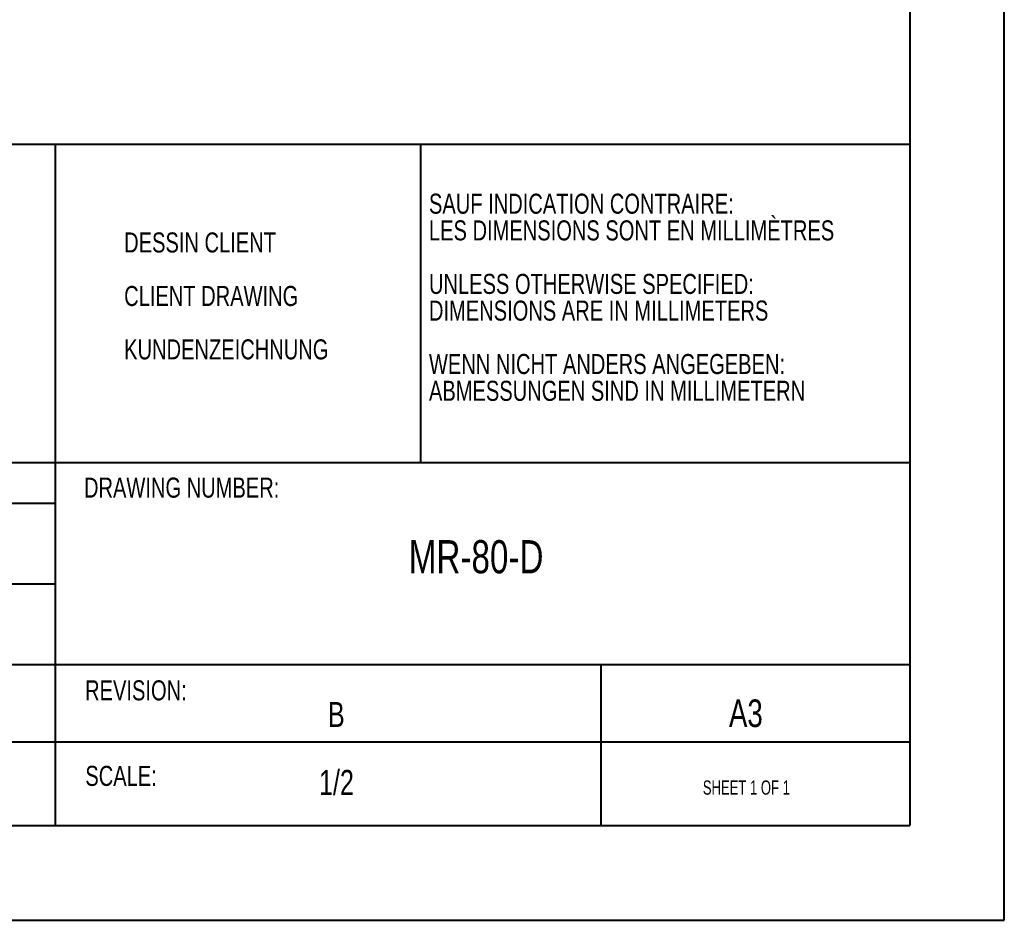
# Model space of a CAD drawing. Header units: millimetres. Extents: x 0 to 420, y 0 to 297.
# Tile 56 of 81: x 316 to 420, y 0 to 95. Entities that reach past the tile are written whole.
import ezdxf

# ---------------------------------------------------------------- set-up
doc = ezdxf.new("R2010")
doc.units = ezdxf.units.MM
doc.styles.add('SLDTEXTSTYLE0', font='TXT', dxfattribs={"width": 0.75})
doc.styles.add('SLDTEXTSTYLE1', font='TXT', dxfattribs={"width": 0.6875})
doc.styles.add('SLDTEXTSTYLE2', font='TXT', dxfattribs={"width": 0.642857})

# ---------------------------------------------------------------- blocks, each defined once
blk = doc.blocks.new('SW_NOTE_0')
at = {"color": 0, "linetype": 'Continuous', "lineweight": 0, "char_height": 2.1167, "attachment_point": 1, "style": 'SLDTEXTSTYLE0'}
for s, insert in [('SAUF INDICATION CONTRAIRE:', (0, 2.73)), ('LES DIMENSIONS SONT EN MILLIMÈTRES', (0, -0.09)), ('UNLESS OTHERWISE SPECIFIED:', (0, -5.74)), ('DIMENSIONS ARE IN MILLIMETERS', (0, -8.56)), ('WENN NICHT ANDERS ANGEGEBEN:', (0, -14.2)), ('ABMESSUNGEN SIND IN MILLIMETERN', (0, -17.03))]:
    blk.add_mtext(s, dxfattribs=dict(at, insert=insert))
blk = doc.blocks.new('SW_NOTE_1')
at = {"color": 0, "linetype": 'Continuous', "lineweight": 0, "char_height": 2.1167, "attachment_point": 1, "style": 'SLDTEXTSTYLE0'}
for s, insert in [('DESSIN CLIENT', (0, 2.73)), ('CLIENT DRAWING', (0, -2.92)), ('KUNDENZEICHNUNG', (0, -8.56))]:
    blk.add_mtext(s, dxfattribs=dict(at, insert=insert))

msp = doc.modelspace()

# ---------------------------------------------------------------- linework, layer by layer
at = {"color": 7, "linetype": 'Continuous', "lineweight": 40}
for p, q in [((420.07884357, 0.21478016), (420.07884357, 297.21478016)), ((410.07884357, 287.21478016), (410.07884357, 10.21478016)), ((410.07884357, 82.12533972), (285.17810608, 82.12533972)), ((319.79422748, 82.12533972), (319.79422748, 10.21478016)), ((358.38771847, 82.12533972), (358.38771847, 48.51380397)), ((410.07884357, 48.51380397), (231.21888987, 48.51380397)), ((319.79422748, 44.21339539), (231.21888987, 44.21478016)), ((319.79422748, 35.71478016), (231.21888987, 35.71478016)), ((277.47884357, 27.21478016), (410.07884357, 27.21478016)), ((377.47752221, 10.21478016), (377.47752221, 27.21478016)), ((410.07884357, 19.03869425), (231.21888987, 19.03869425)), ((9.54138493, 10.21478016), (410.07884357, 10.21478016)), ((0.07884357, 0.21478016), (420.07884357, 0.21478016))]:
    msp.add_line(p, q, dxfattribs=at)

# ---------------------------------------------------------------- block references
at = {"color": 7, "linetype": 'Continuous', "lineweight": 0}
for name, p in [('SW_NOTE_0', (359.28660369, 74.21925123)), ('SW_NOTE_1', (327.07783867, 70.12455379))]:
    msp.add_blockref(name, p, dxfattribs=at)

# ---------------------------------------------------------------- texts
for s, insert, char_height, attachment_point, style in [('DRAWING NUMBER:', (322.8350305, 46.96581736), 2.1166666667, 1, 'SLDTEXTSTYLE0'), ('06   02   2017', (302.47668387, 41.35235219), 2.1166666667, 1, 'SLDTEXTSTYLE2'), ('MR-80-D', (357.14642462, 40.35942045), 3.5, 1, 'SLDTEXTSTYLE0'), ('24    03  2017', (302.47982688, 32.74679726), 2.1166666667, 1, 'SLDTEXTSTYLE2'), ('REVISION:', (322.95280968, 25.5561209), 2.116666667, 1, 'SLDTEXTSTYLE0'), ('B', (349.4943702, 23.27085635), 2.64583333, 2, 'SLDTEXTSTYLE0'), ('A3', (390.98514584, 23.53401711), 2.910416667, 1, 'SLDTEXTSTYLE0'), ('SCALE:', (322.97730812, 16.52544068), 2.116666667, 1, 'SLDTEXTSTYLE0'), ('1/2', (349.51182522, 16.09718244), 2.645833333, 2, 'SLDTEXTSTYLE0'), ('SHEET 1 OF 1', (388.22358336, 14.98250991), 1.5, 1, 'SLDTEXTSTYLE1')]:
    msp.add_mtext(s, dxfattribs=dict(at, insert=insert, char_height=char_height, attachment_point=attachment_point, style=style))

doc.saveas('drawing.dxf')
